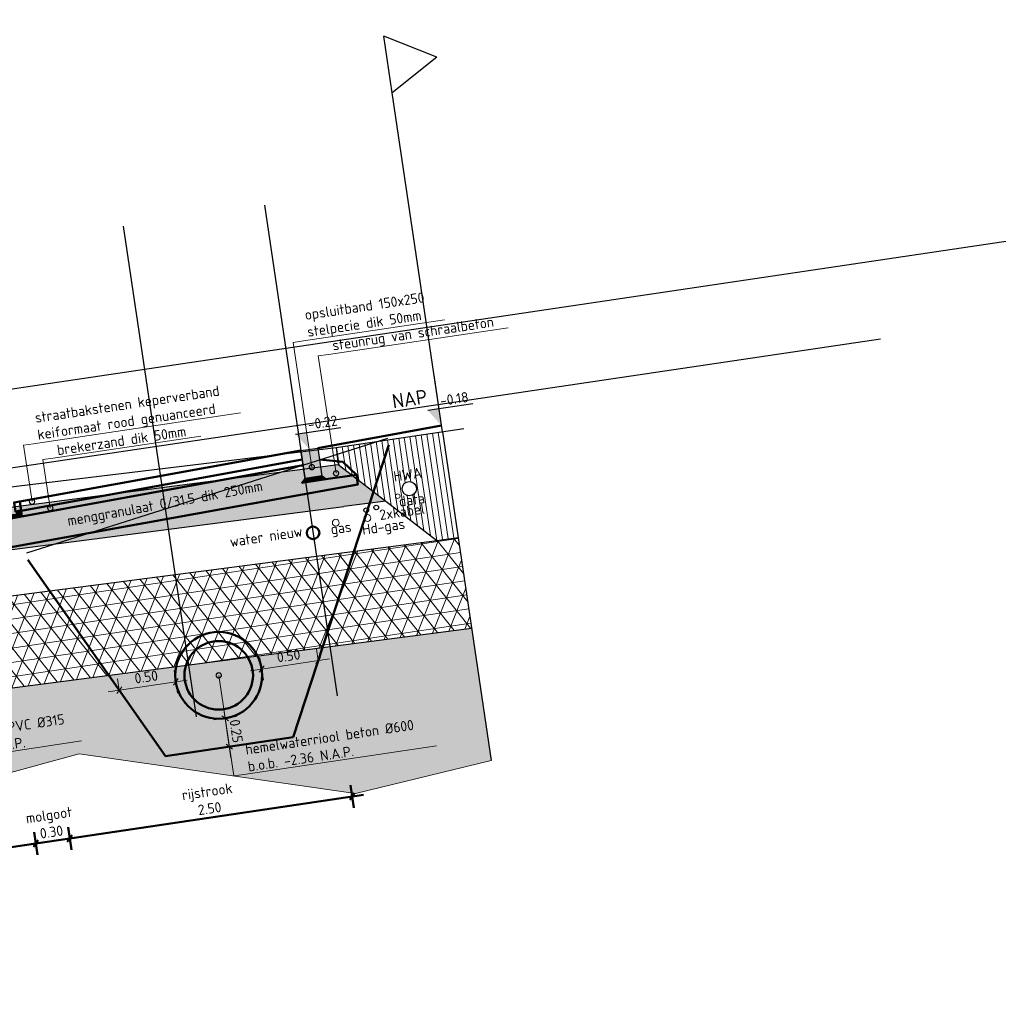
# Model space of a CAD drawing. Header units: metres. Extents: x 0 to 269924, y 0 to 933292.
# Tile 38 of 247: x 133873.49 to 133882.05, y 465820.23 to 465828.85. Entities that reach past the tile are written whole.
import ezdxf
from ezdxf import colors
from ezdxf.entities.mleader import LeaderData, LeaderLine
from ezdxf.lldxf.tags import DXFTag
from ezdxf.math import Vec2, Vec3

# ---------------------------------------------------------------- set-up
doc = ezdxf.new("R2010")
doc.units = ezdxf.units.M
for name, pattern in [('AL-NAP_LIJN', [15.25, 12, -1.5, 0.25, -1.5]), ('RI-HWA', [7.4, 5, -2.4]), ('XX-AFBREEK', [7, 4, -1, 1, -1])]:
    doc.linetypes.add(name, pattern=pattern)
for name, color, linetype, lineweight, true_color in [('B-OI-KL-DATA-G', 3, 'KL-DATA-N', 18, 0x00ff00), ('B-OI-KL-GAS_LD-G', 40, 'KL-GAS-LD-N', 18, 0xffbf00), ('B-WE-OG-TERREIN_ERF-SD', 150, 'Continuous', 25, 0x007fff), ('N-WE-KL-WATER-GD', 5, 'KL-WATER-N', 50, 0x0000ff), ('N-WE-RI-HWA-GD', 150, 'RI-HWA', 50, 0x007fff)]:
    doc.layers.add(name, color=color, linetype=linetype, lineweight=lineweight, true_color=true_color)
for name, color, linetype, lineweight in [('B-WE-GW-AFBREEKLIJN-GD', 7, 'XX-AFBREEK', 25), ('B-WE-GW-GROND-AD-50', 253, 'Continuous', 18), ('B-WE-IE-TERREINAFSCHEIDING_KUNSTMATIG_HEKWERK-GD', 20, 'IE-TERREINAFSCHEIDING-KUNSTMATIG', 25), ('B-WE-KL-T18', 10, 'Continuous', 18), ('B-WE-MO-BODEM-A-50', 253, 'Continuous', 18), ('B-WE-MO-BODEM-AD-50', 253, 'Continuous', 18), ('B-WE-VH-VERHARDING-GD', 253, 'Continuous', 25), ('B-WE-VH-VERHARDING_FUNDERING-AD-50', 253, 'Continuous', 18), ('N-WE-GR-GROENSTROOK-GD', 90, 'Continuous', 50), ('N-WE-GW-SLEUF-GD', 90, 'Continuous', 50), ('N-WE-KL-ET_LS_OV_LICHTMAST-S', 190, 'Continuous', 25), ('N-WE-RI-T18', 10, 'Continuous', 18), ('N-WE-VH-KANTOPSLUITING_OPSLUITBAND-SD', 150, 'Continuous', 25), ('N-WE-VH-M', 7, 'Continuous', 18), ('N-WE-VH-VERHARDING-GD', 7, 'Continuous', 50), ('N-WE-VH-VERHARDING-T18', 10, 'Continuous', 18), ('X-XX-AL-NAP-GD', 7, 'AL-NAP_LIJN', 25), ('X-XX-AL-NAP-T25', 7, 'Continuous', 25), ('X-XX-AL-PEILMAAT-SD', 7, 'Continuous', 25)]:
    doc.layers.add(name, color=color, linetype=linetype, lineweight=lineweight)
doc.layers.add('X-XX-AL-HULPLIJN-G', color=30, linetype='Continuous', lineweight=18, plot=False)
doc.layers.add('X-XX-AL-HULPLIJN-GD', color=30, linetype='Continuous', lineweight=25, plot=False)
doc.styles.add('NLCS-ISO', font='NLCS-ISO.ttf')
doc.styles.add('NLCS-ISO-M200-T18', font='NLCS-ISO.ttf', dxfattribs={"height": 0.36})
doc.styles.add('NLCS-ISO-M50-T18', font='NLCS-ISO.ttf', dxfattribs={"height": 0.09})
doc.styles.add('NLCS-ISO-M50-T25', font='NLCS-ISO.ttf', dxfattribs={"height": 0.125})
doc.styles.get("Standard").update_dxf_attribs({"font": 'romand.shx'})
doc.linetypes.add('IE-TERREINAFSCHEIDING-KUNSTMATIG', pattern='A,4,[82,NLCS.SHX,S=0.75,R=90,X=0,Y=0],4,-2', length=10)
tags = doc.linetypes.add('KL-DATA-N', pattern='A,4,-1,[101,NLCS.SHX,S=0.5,R=0,X=0,Y=0],-1,4,-1,["D",Standard,S=1,R=0,X=-0.25,Y=-0.5],-1.5', length=12.5).pattern_tags.tags
tags[18] = DXFTag(74, 10)
tags = doc.linetypes.add('KL-GAS-LD-N', pattern='A,4,-1,[69,NLCS.SHX,S=0.5,R=0,X=0,Y=0],-1,4,-1,["L",Standard,S=1,R=0,X=0.25,Y=-0.5],-2', length=13).pattern_tags.tags
tags[18] = DXFTag(74, 10)
doc.linetypes.add('KL-WATER-N', pattern='A,7,-0.5,[168,NLCS.SHX,S=0.75,R=0,X=0.75,Y=0],-2', length=9.5)
doc.dimstyles.new('NLCS-M50-T18-SCHRAP_L2_H2', dxfattribs={"dimscale": 0.05, "dimtxt": 2.5, "dimasz": 1.008, "dimexe": 2, "dimexo": 2, "dimgap": 0.7, "dimtad": 1, "dimzin": 0, "dimdsep": 46, "dimtxsty": 'NLCS-ISO-M50-T18', "dimblk": 'OBLIQUE', "dimcen": 0, "dimdle": 2, "dimclrd": 256, "dimclre": 256, "dimclrt": 10, "dimazin": 0, "dimtfac": 1, "dimtdec": 3, "dimtofl": 0, "dimtmove": 0, "dimatfit": 3, "dimldrblk": 'OBLIQUE', "dimfxl": 2, "dimfxlon": 1, "dimtfillclr": 256, "dimtolj": 1, "dimtzin": 0, "dimlwd": -1, "dimlwe": -1, "dimarcsym": 0})

# ---------------------------------------------------------------- blocks, each defined once
blk = doc.blocks.new('SOG-ERFGRENS_RECHTS-D')
for p, q in [((0.433, 3.25), (0, 3.5)), ((0, 3), (0, 3.5)), ((0.433, 3.25), (0, 3)), ((0, 0), (0, 3))]:
    blk.add_line(p, q)
blk = doc.blocks.new('PROFIEL 8')
at = {"layer": 'B-WE-GW-GROND-AD-50'}
h = blk.add_hatch(dxfattribs=at)
h.set_pattern_fill('AGW-GROND_TEELAARDE-SO', color=256, scale=0.05, angle=-8.45277, pattern_type=2)
h.set_pattern_definition([(90, (832.082287, -448.77304), (-0.05, 3e-17), [])])
h.paths.add_polyline_path([(16.3219, -0.2393), (15.3815, -0.2393), (15.3782, -0.3892), (15.7413, -0.766), (16.1339, -1.1733), (16.3219, -1.1733)])
h.paths.add_polyline_path([(16.024, -0.6893, -1), (15.899, -0.6893, -1)], flags=16)
h.paths.add_polyline_path([(15.8721, -0.7393, -1), (15.8321, -0.7393, -1)], flags=16)
at = {"layer": 'B-WE-MO-BODEM-A-50'}
h = blk.add_hatch(dxfattribs=at)
h.set_pattern_fill('AMO-BODEM_ZAND-SO', color=256, scale=0.05, pattern_type=2)
h.set_pattern_definition([(37.5, (-134959.75018, -466664.76521), (-0.003149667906, 0.09634118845), [0, -0.076, 0, -0.085, 0, -0.08125]), (7.5, (-134959.75018, -466664.76521), (0.088488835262, 0.141107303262), [0, -0.041, 0, -0.0685, 0, -0.02625]), (327.5, (-134959.81168, -466664.76521), (0.155707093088, 0.000282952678), [0, -0.025, 0, -0.09, 0, -0.1175]), (317.5, (-134959.81168, -466664.76521), (0.15030633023, 0.04388377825), [0, -0.0125, 0, -0.059, 0, -0.0675])])
h.paths.add_polyline_path([(7.0838, -2.039), (7.0838, -2.7562), (9.2515, -2.9796), (12.7614, -2.5595), (15.105, -3.2588), (16.3219, -3.1488), (16.3219, -1.9769), (12.1297, -1.8997)])
at = {"layer": 'B-WE-MO-BODEM-AD-50'}
h = blk.add_hatch(dxfattribs=at)
h.set_pattern_fill('AVH-FUNDERING_EPS-SO', color=256, scale=0.025, angle=-8.45277, pattern_type=2)
h.set_pattern_definition([(360, (832.08229, -451.06299), (7e-17, 0.125), []), (60, (832.08229, -451.06299), (-0.108253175, 0.0625), []), (120, (832.08229, -451.06299), (-0.108253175, -0.0625), [])])
h.paths.add_polyline_path([(16.3219, -1.9769), (16.3219, -1.1733), (16.1339, -1.1733), (12.126, -1.0995), (8.1184, -1.2102), (7.0838, -1.2102), (7.0838, -2.039), (12.1297, -1.8997)])
at = {"layer": 'B-WE-VH-VERHARDING_FUNDERING-AD-50'}
h = blk.add_hatch(dxfattribs=at)
h.set_pattern_fill('AVH-FUNDERING_02-SO', color=256, scale=0.25, pattern_type=2)
h.set_pattern_definition([(6e-10, (-1600.3823, -133.23221), (0.25, 0.25), [0.03125, -0.21875]), (90, (-1600.3823, -133.23221), (-0.25, 0.25), [0.03125, -0.21875]), (135, (-1600.35106, -133.23221), (-0.25, -3e-12), [0.044194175, -0.309359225]), (6e-10, (-1600.35106, -133.0916), (0.25, 0.25), [0.03125, -0.21875]), (45, (-1600.33543, -133.10721), (-3e-12, 0.25), [0.022097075, -0.3314563]), (135, (-1600.33543, -133.10721), (-0.25, -3e-12), [0.022097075, -0.3314563]), (6e-10, (-1600.2573, -133.0291), (0.25, 0.25), [0.044194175, -0.205805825]), (45, (-1600.25731, -133.02909), (-3e-12, 0.25), [0.03125, -0.3223034]), (135, (-1600.21312, -133.02909), (-0.25, -3e-12), [0.03125, -0.3223034]), (90, (-1600.21043, -133.16971), (-0.25, 0.25), [0.03125, -0.21875]), (45, (-1600.21043, -133.16971), (-3e-12, 0.25), [0.022097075, -0.3314563]), (135, (-1600.19481, -133.15409), (-0.25, -3e-12), [0.022097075, -0.3314563]), (6e-10, (-1600.35106, -133.16971), (0.25, 0.25), [0.015625, -0.209375]), (6e-10, (-1600.16356, -133.10721), (0.25, 0.25), [0.015625, -0.209375]), (90, (-1600.24168, -133.07596), (-0.25, 0.25), [0.015625, -0.209375]), (135, (-1600.21043, -133.21659), (-0.25, -3e-12), [0.022097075, -0.3314563]), (135, (-1600.31981, -133.04471), (-0.25, -3e-12), [0.022097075, -0.3314563]), (45, (-1600.26512, -133.15018), (-3e-12, 0.25), [0.022097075, -0.3314563]), (90, (-1600.29637, -133.20096), (-0.25, 0.25), [0.00390625, -0.24609375]), (90, (-1600.28465, -133.0955), (-0.25, 0.25), [0.00390625, -0.24609375]), (90, (-1600.16747, -133.05253), (-0.25, 0.25), [0.00390625, -0.24609375]), (90, (-1600.16356, -133.18534), (-0.25, 0.25), [0.00390625, -0.24609375])])
h.paths.add_polyline_path([(15.3714, -0.7592), (15.7413, -0.766), (15.3782, -0.3892), (12.1225, -0.3293), (8.8668, -0.4192), (8.5072, -0.7993), (8.877, -0.7891), (12.1242, -0.6994)])
for centre, radius in [((15.9615, -0.6893), 0.0625), ((15.5615, -0.8193), 0.02), ((15.6515, -0.8093), 0.02)]:
    blk.add_circle(centre, radius)
at = {"layer": 'B-OI-KL-DATA-G'}
blk.add_circle((15.8521, -0.7393), 0.02, dxfattribs=at)
at = {"layer": 'B-OI-KL-GAS_LD-G'}
for centre in [(15.2815, -0.8893), (15.5615, -0.8893)]:
    blk.add_circle(centre, 0.03, dxfattribs=at)
at = {"layer": 'B-WE-GW-AFBREEKLIJN-GD'}
blk.add_lwpolyline([(16.3219, -0.2393), (16.3219, -3.1488)], dxfattribs=at)
at = {"layer": 'B-WE-IE-TERREINAFSCHEIDING_KUNSTMATIG_HEKWERK-GD'}
blk.add_lwpolyline([(16.3219, -0.2393), (16.3219, 0.2607)], dxfattribs=at)
at = {"layer": 'B-WE-VH-VERHARDING-GD'}
for points in [[(8.8619, -0.2093), (12.1217, -0.1493), (15.3815, -0.2393)], [(15.3815, -0.2393), (15.3782, -0.3892)], [(15.3815, -0.2393), (16.5115, -0.2393)], [(8.8668, -0.4192), (12.1225, -0.3293), (15.3782, -0.3892)], [(15.3782, -0.3892), (15.7413, -0.766)], [(8.877, -0.7891), (12.1242, -0.6994), (15.3714, -0.7592)], [(15.7413, -0.766), (15.3714, -0.7592)], [(15.7413, -0.766), (16.1339, -1.1733), (16.3219, -1.1733)], [(8.1184, -1.2102), (12.126, -1.0995), (16.1339, -1.1733)], [(7.0838, -2.039), (12.1297, -1.8997), (16.3219, -1.9769)]]:
    blk.add_lwpolyline(points, dxfattribs=at)
at = {"layer": 'N-WE-KL-WATER-GD'}
blk.add_circle((15.0719, -0.9476), 0.055, dxfattribs=at)
at = {"layer": 'X-XX-AL-HULPLIJN-G'}
blk.add_lwpolyline([(7.0838, -2.7562), (9.2515, -2.9796), (12.7614, -2.5595), (15.105, -3.2588), (16.3219, -3.1488)], dxfattribs=at)
at = {"layer": 'X-XX-AL-NAP-GD'}
blk.add_lwpolyline([(20.234, 0), (0, 0)], dxfattribs=at)
at = {"layer": 'B-WE-OG-TERREIN_ERF-SD'}
blk.add_blockref('SOG-ERFGRENS_RECHTS-D', (16.3219, -0.2393), dxfattribs=at)
at = {"layer": 'B-WE-KL-T18', "char_height": 0.09, "attachment_point": 3, "style": 'NLCS-ISO-M50-T18'}
for s, insert in [('HWA', (16.0887, -0.519)), ('data', (16.0827, -0.7431)), ('2xkabel', (16.0686, -0.8341)), ('water nieuw', (14.9804, -0.8741)), ('gas', (15.4105, -0.8958)), ('Hd-gas', (15.8782, -0.9399))]:
    blk.add_mtext_dynamic_manual_height_columns(s, width=1.034148, gutter_width=12.5, heights=[0], dxfattribs=dict(at, insert=insert))
at = {"layer": 'X-XX-AL-NAP-T25', "insert": (16.234, 0.15), "char_height": 0.125, "attachment_point": 3, "style": 'NLCS-ISO-M50-T25'}
blk.add_mtext_dynamic_manual_height_columns('NAP', width=4.435893, gutter_width=0.625, heights=[0], dxfattribs=at)
blk = doc.blocks.new('_Oblique')
at = {"color": 0, "linetype": 'ByBlock', "lineweight": -2}
blk.add_line((-0.5, -0.5), (0.5, 0.5), dxfattribs=at)
blk = doc.blocks.new('*D478')
at = {"layer": 'Defpoints', "color": 0, "transparency": 16777216}
for p in [(133874.8543, 465823.0515), (133874.3598, 465822.978), (133874.9469, 465822.4284)]:
    blk.add_point(p, dxfattribs=at)
at = {"layer": 'N-WE-VH-M', "transparency": 16777216}
for p, q in [((133874.869, 465822.9526), (133874.8396, 465823.1504)), ((133874.2609, 465822.9633), (133874.9532, 465823.0662)), ((133874.3598, 465822.978), (133874.3451, 465823.0769))]:
    blk.add_line(p, q, dxfattribs=at)
at = {"layer": 'N-WE-VH-M', "transparency": 16777216, "xscale": 0.0504, "yscale": 0.0504, "zscale": 0.0504}
for p, rotation in [((133874.8543, 465823.0515), 8.452767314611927), ((133874.3598, 465822.978), 188.4527673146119)]:
    blk.add_blockref('_Oblique', p, dxfattribs=dict(at, rotation=rotation))
at = {"layer": 'N-WE-VH-M', "color": 10, "transparency": 16777216, "insert": (133874.5953, 465823.0939), "char_height": 0.09, "attachment_point": 5, "rotation": 8.45277, "style": 'NLCS-ISO-M50-T18'}
blk.add_mtext('\\A1;0.50', dxfattribs=at)
blk = doc.blocks.new('*D479')
at = {"layer": 'Defpoints', "color": 0, "transparency": 16777216}
for p in [(133876.1006, 465823.2367), (133876.1006, 465823.2367), (133875.6987, 465822.5401)]:
    blk.add_point(p, dxfattribs=at)
at = {"layer": 'N-WE-VH-M', "transparency": 16777216}
for p, q in [((133876.1006, 465823.2367), (133876.0859, 465823.3356)), ((133875.5072, 465823.1485), (133876.1996, 465823.2514)), ((133875.6208, 465823.0643), (133875.5914, 465823.2622))]:
    blk.add_line(p, q, dxfattribs=at)
at = {"layer": 'N-WE-VH-M', "transparency": 16777216, "xscale": 0.0504, "yscale": 0.0504, "zscale": 0.0504}
for p, rotation in [((133876.1006, 465823.2367), 8.452767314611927), ((133875.6061, 465823.1632), 188.4527673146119)]:
    blk.add_blockref('_Oblique', p, dxfattribs=dict(at, rotation=rotation))
at = {"layer": 'N-WE-VH-M', "color": 10, "transparency": 16777216, "insert": (133875.8416, 465823.2791), "char_height": 0.09, "attachment_point": 5, "rotation": 8.45277, "style": 'NLCS-ISO-M50-T18'}
blk.add_mtext('\\A1;0.50', dxfattribs=at)
blk = doc.blocks.new('_DotSmall')
at = {"color": 0, "linetype": 'ByBlock', "const_width": 0.5}
blk.add_lwpolyline([(-0.0625, 0, 1), (0.0625, 0, 1)], format="xyb", close=True, dxfattribs=at)
blk = doc.blocks.new('*D480')
at = {"layer": 'Defpoints', "color": 0, "transparency": 16777216}
for p in [(133874.6033, 465822.63), (133875.8817, 465822.5673), (133875.3228, 465822.4842)]:
    blk.add_point(p, dxfattribs=at)
at = {"layer": 'N-WE-VH-M', "transparency": 16777216}
for p, q in [((133875.2714, 465822.8304), (133875.3375, 465822.3853)), ((133875.1872, 465822.7168), (133875.385, 465822.7462)), ((133875.4217, 465822.4989), (133875.2239, 465822.4695))]:
    blk.add_line(p, q, dxfattribs=at)
at = {"layer": 'N-WE-VH-M', "transparency": 16777216, "xscale": 0.0504, "yscale": 0.0504, "zscale": 0.0504}
for p, rotation in [((133875.2861, 465822.7315), 98.45276731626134), ((133875.3228, 465822.4842), 278.4527673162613)]:
    blk.add_blockref('_Oblique', p, dxfattribs=dict(at, rotation=rotation))
at = {"layer": 'N-WE-VH-M', "color": 10, "transparency": 16777216, "insert": (133875.3836, 465822.6196), "char_height": 0.09, "attachment_point": 5, "rotation": 278.45277, "style": 'NLCS-ISO-M50-T18'}
blk.add_mtext('\\A1;0.25', dxfattribs=at)
blk = doc.blocks.new('SAL-PEILMAAT_INFRACAD_H01-SOD')
blk.add_line((-2, 3), (6, 3))
blk.add_solid([(-2, 3), (0, 3), (0, 0)])
at = {"style": 'NLCS-ISO'}
blk.add_attdef('...', (0.4, 3.4), '', height=1.8, dxfattribs=at)
blk = doc.blocks.new('*U405')
blk.add_hatch(color=8).paths.add_polyline_path([(-0.15, -0.25), (0, -0.25), (0, 0), (-0.15, 0)])
at = {"layer": 'N-WE-VH-VERHARDING-GD', "linetype": 'Continuous'}
h = blk.add_hatch(dxfattribs=at)
h.set_pattern_fill('ANSI31', color=256, scale=0.005, angle=45, style=0)
h.set_pattern_definition([(90, (89116.596445, 436374.820416), (-0.015875, 3e-18), [])])
h.paths.add_polyline_path([(-0.15, -0.25), (0, -0.25), (0.03, -0.28), (-0.18, -0.28)])
at = {"flags": 128}
blk.add_lwpolyline([(-0.15, -0.25), (0, -0.25), (0, 0), (-0.15, 0)], close=True, dxfattribs=at)
at = {"layer": 'N-WE-VH-VERHARDING-GD', "linetype": 'Continuous'}
for p, q in [((-0.45, -0.28), (-0.35, -0.15)), ((-0.35, -0.15), (-0.15, -0.1)), ((-0.18, -0.28), (-0.45, -0.28))]:
    blk.add_line(p, q, dxfattribs=at)
at = {"layer": 'N-WE-VH-VERHARDING-GD', "linetype": 'Continuous', "flags": 128}
blk.add_lwpolyline([(-0.15, -0.25), (0, -0.25), (0.03, -0.28), (-0.18, -0.28)], close=True, dxfattribs=at)
blk = doc.blocks.new('*D698')
at = {"layer": 'Defpoints', "color": 0, "transparency": 16777216}
for p in [(133875.9488, 465825.0747), (133873.4878, 465824.628), (133873.9259, 465821.6796)]:
    blk.add_point(p, dxfattribs=at)
at = {"layer": 'N-WE-VH-VERHARDING-GD', "transparency": 16777216}
for p, q in [((133876.3841, 465822.146), (133876.4135, 465821.9482)), ((133876.4977, 465822.0618), (133873.827, 465821.6649)), ((133873.9112, 465821.7785), (133873.9406, 465821.5807))]:
    blk.add_line(p, q, dxfattribs=at)
at = {"layer": 'N-WE-VH-VERHARDING-GD', "transparency": 16777216, "xscale": 0.0504, "yscale": 0.0504, "zscale": 0.0504}
for p, rotation in [((133876.3988, 465822.0471), 8.452767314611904), ((133873.9259, 465821.6796), 188.4527673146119)]:
    blk.add_blockref('_Oblique', p, dxfattribs=dict(at, rotation=rotation))
at = {"layer": 'N-WE-VH-VERHARDING-GD', "color": 10, "transparency": 16777216, "insert": (133875.1396, 465822.0167), "char_height": 0.09, "attachment_point": 5, "rotation": 8.45277, "style": 'NLCS-ISO-M50-T18'}
blk.add_mtext('\\A1;rijstrook\\P2.50', dxfattribs=at)
blk = doc.blocks.new('*D699')
at = {"layer": 'Defpoints', "color": 0, "transparency": 16777216}
for p in [(133873.4878, 465824.628), (133873.191, 465824.5839), (133873.6292, 465821.6355)]:
    blk.add_point(p, dxfattribs=at)
at = {"layer": 'N-WE-VH-VERHARDING-GD', "transparency": 16777216}
for p, q in [((133873.9112, 465821.7785), (133873.9406, 465821.5807)), ((133874.0248, 465821.6943), (133873.5303, 465821.6208)), ((133873.6145, 465821.7344), (133873.6439, 465821.5366))]:
    blk.add_line(p, q, dxfattribs=at)
at = {"layer": 'N-WE-VH-VERHARDING-GD', "transparency": 16777216, "xscale": 0.0504, "yscale": 0.0504, "zscale": 0.0504}
for p, rotation in [((133873.6292, 465821.6355), 188.4527673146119), ((133873.9259, 465821.6796), 8.452767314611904)]:
    blk.add_blockref('_Oblique', p, dxfattribs=dict(at, rotation=rotation))
at = {"layer": 'N-WE-VH-VERHARDING-GD', "color": 10, "transparency": 16777216, "insert": (133873.7548, 465821.8109), "char_height": 0.09, "attachment_point": 5, "rotation": 8.45277, "style": 'NLCS-ISO-M50-T18'}
blk.add_mtext('\\A1;molgoot\\P0.30', dxfattribs=at)
blk = doc.blocks.new('*D700')
at = {"layer": 'Defpoints', "color": 0, "transparency": 16777216}
for p in [(133873.191, 465824.5839), (133870.7064, 465824.2956), (133873.6292, 465821.6355)]:
    blk.add_point(p, dxfattribs=at)
at = {"layer": 'N-WE-VH-VERHARDING-GD', "transparency": 16777216}
for p, q in [((133873.6145, 465821.7344), (133873.6439, 465821.5366)), ((133871.0574, 465821.2533), (133873.7281, 465821.6502)), ((133871.1416, 465821.3669), (133871.171, 465821.1691))]:
    blk.add_line(p, q, dxfattribs=at)
at = {"layer": 'N-WE-VH-VERHARDING-GD', "transparency": 16777216, "xscale": 0.0504, "yscale": 0.0504, "zscale": 0.0504}
for p, rotation in [((133873.6292, 465821.6355), 8.452767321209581), ((133871.1563, 465821.268), 188.4527673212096)]:
    blk.add_blockref('_Oblique', p, dxfattribs=dict(at, rotation=rotation))
at = {"layer": 'N-WE-VH-VERHARDING-GD', "color": 10, "transparency": 16777216, "insert": (133872.37, 465821.6051), "char_height": 0.09, "attachment_point": 5, "rotation": 8.45277, "style": 'NLCS-ISO-M50-T18'}
blk.add_mtext('\\A1;rijstrook\\P2.50', dxfattribs=at)

msp = doc.modelspace()

# ---------------------------------------------------------------- block references
at = {"layer": 'N-WE-KL-ET_LS_OV_LICHTMAST-S', "rotation": 8.452767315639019}
msp.add_blockref('PROFIEL 8', (133861.0088, 465823.0766), dxfattribs=at)

# ---------------------------------------------------------------- next in the draw order: hatches: boundary and pattern name
at = {"layer": 'N-WE-VH-VERHARDING-GD', "linetype": 'Continuous'}
h = msp.add_hatch(dxfattribs=at)
h.set_pattern_fill('ANSI31', color=256, scale=0.1, angle=45, style=0)
h.set_pattern_definition([(98.4527673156, (159402.930415, 911392.409002), (-0.0157025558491, -0.00233353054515), [])])
h.paths.add_polyline_path([(133873.2101, 465824.4552), (133873.3592, 465824.4725), (133873.5069, 465824.4993), (133873.4995, 465824.5489), (133873.4501, 465824.5415), (133873.453, 465824.5217), (133873.4035, 465824.5144), (133873.4065, 465824.4945), (133873.357, 465824.4872), (133873.3076, 465824.4798), (133873.3046, 465824.4997), (133873.2552, 465824.4923), (133873.2522, 465824.5121), (133873.2028, 465824.5048)])

# ---------------------------------------------------------------- next in the draw order: linework, layer by layer
at = {"layer": 'N-WE-GR-GROENSTROOK-GD'}
msp.add_lwpolyline([(133876.0972, 465825.0967), (133877.1804, 465825.2935)], dxfattribs=at)
at = {"layer": 'N-WE-GW-SLEUF-GD'}
for p, q in [((133875.8817, 465822.5673), (133876.7181, 465825.1244)), ((133873.5596, 465824.1197), (133874.7637, 465822.4011)), ((133874.7637, 465822.4011), (133875.8817, 465822.5673))]:
    msp.add_line(p, q, dxfattribs=at)
at = {"layer": 'N-WE-RI-HWA-GD', "linetype": 'Continuous'}
for radius in [0.38, 0.3]:
    msp.add_circle((133875.2302, 465823.1074), radius, dxfattribs=at)
at = {"layer": 'N-WE-VH-VERHARDING-GD'}
for points in [[(133875.9488, 465825.0746), (133873.4878, 465824.628)], [(133875.968, 465824.946), (133873.3592, 465824.4725)], [(133875.9606, 465824.9954), (133873.4995, 465824.5488)], [(133873.396, 465824.2251), (133876.4477, 465824.7789), (133876.4351, 465824.8638)], [(133873.5069, 465824.4993), (133873.4878, 465824.628)]]:
    msp.add_lwpolyline(points, dxfattribs=at)
msp.add_lwpolyline([(133873.4878, 465824.628), (133873.4383, 465824.6206), (133873.4501, 465824.5415), (133873.4995, 465824.5489)], close=True, dxfattribs=at)
at = {"layer": 'X-XX-AL-HULPLIJN-GD'}
for points in [[(133870.8486, 465825.2338), (133900.5227, 465829.6436), (133900.6697, 465828.6545)], [(133875.6298, 465827.2214), (133876.2679, 465822.9279)], [(133874.3934, 465827.0376), (133875.0314, 465822.7442)]]:
    msp.add_lwpolyline(points, dxfattribs=at)
at = {"layer": 'X-XX-AL-HULPLIJN-GD', "flags": 128}
msp.add_lwpolyline([(133873.5508, 465824.179), (133876.7093, 465825.1837)], dxfattribs=at)

# ---------------------------------------------------------------- next in the draw order: block references
at = {"layer": 'N-WE-VH-KANTOPSLUITING_OPSLUITBAND-SD', "xscale": -1, "rotation": 8.452767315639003}
msp.add_blockref('*U405', (133875.9488, 465825.0746), dxfattribs=at)
at = {"layer": 'X-XX-AL-PEILMAAT-SD', "xscale": 0.05, "yscale": 0.05, "zscale": 0.05, "rotation": 8.452767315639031}
for p, values in [((133877.1804, 465825.2935), {'...': '-0.18'}), ((133876.023, 465825.0856), {'...': '-0.22'})]:
    msp.add_blockref('SAL-PEILMAAT_INFRACAD_H01-SOD', p, dxfattribs=at).add_auto_attribs(values)

# ---------------------------------------------------------------- next in the draw order: texts
at = {"layer": 'N-WE-VH-VERHARDING-T18', "insert": (133874.7618, 465824.6), "char_height": 0.09, "attachment_point": 5, "rotation": 10.28561, "style": 'NLCS-ISO-M50-T18'}
msp.add_mtext_dynamic_manual_height_columns('menggranulaat 0/31.5 dik 250mm', width=2.079466, gutter_width=0.45, heights=[0], dxfattribs=at)

# ---------------------------------------------------------------- next in the draw order: dimensions: what is measured, and where the dimension line sits
at = {"layer": 'N-WE-VH-M'}
for base, p1, p2, angle, picture, middle in [((133876.1006, 465823.2367), (133875.6987, 465822.5401), (133876.1006, 465823.2367), 8.45277, '*D479', (133875.8534, 465823.2)), ((133874.8543, 465823.0515), (133874.3598, 465822.978), (133874.9469, 465822.4284), 8.45277, '*D478', (133874.6071, 465823.0148)), ((133875.3228, 465822.4842), (133874.6033, 465822.63), (133875.8817, 465822.5673), 98.45277, '*D480', (133875.3044, 465822.6079))]:
    dim = msp.add_linear_dim(base=base, p1=p1, p2=p2, angle=angle, dimstyle='NLCS-M50-T18-SCHRAP_L2_H2', dxfattribs=at)
    dim.commit()
    dim.dimension.update_dxf_attribs({"geometry": picture, "text_midpoint": middle, "dimtype": 160})
at = {"layer": 'N-WE-VH-VERHARDING-GD'}
for base, p1, p2, angle, picture, middle in [((133873.9259, 465821.6796), (133875.9488, 465825.0747), (133873.4878, 465824.628), 188.45277, '*D698', (133875.1396, 465822.0167)), ((133873.6292, 465821.6355), (133870.7064, 465824.2956), (133873.191, 465824.5839), 8.45277, '*D700', (133872.37, 465821.6051))]:
    dim = msp.add_linear_dim(base=base, p1=p1, p2=p2, angle=angle, text='rijstrook\\P<>', dimstyle='NLCS-M50-T18-SCHRAP_L2_H2', dxfattribs=at)
    dim.commit()
    dim.dimension.update_dxf_attribs({"geometry": picture, "text_midpoint": middle})
dim = msp.add_linear_dim(base=(133873.6292, 465821.6355), p1=(133873.4878, 465824.628), p2=(133873.191, 465824.5839), angle=188.45277, text='molgoot\\P<>', dimstyle='NLCS-M50-T18-SCHRAP_L2_H2', dxfattribs=at)
dim.commit()
dim.dimension.update_dxf_attribs({"geometry": '*D699', "text_midpoint": (133873.7775, 465821.6576), "dimtype": 160})

# ---------------------------------------------------------------- next in the draw order: leaders
at = {"layer": 'N-WE-RI-T18'}
ml = msp.add_multileader_mtext('Standard', dxfattribs=at)
ml.set_content('hemelwaterriool beton %%C600\\Pb.o.b. -2.36 N.A.P.', color=256, style='NLCS-ISO-M50-T18')
ml.set_leader_properties(color=256, linetype='ByLayer', lineweight=-1)
ml.set_arrow_properties(name='DOTSMALL')
ml.build(insert=Vec2(0, 0))
ml.multileader.update_dxf_attribs({"text_left_attachment_type": 5, "text_right_attachment_type": 5, "dogleg_length": 0.09, "arrow_head_size": 0.09})
ctx = ml.context
ctx.base_point, ctx.char_height, ctx.arrow_head_size, ctx.landing_gap_size, ctx.plane_origin, ctx.plane_x_axis, ctx.plane_y_axis = Vec3(133875.4501, 465822.2399), 0.09, 0.09, 0.045, Vec3(133875.2743, 465822.8106), Vec3(0.989137, 0.146994), Vec3(-0.146994, 0.989137)
ctx.left_attachment, ctx.right_attachment = 5, 5
notes = []
notes.append((ctx, [(0, (1, 1, 0), (133875.3611, 465822.2267), (0.989137, 0.146994), 0.09, [(0, [(133875.2302, 465823.1074)], 0, [])])]))
ctx.mtext.insert, ctx.mtext.text_direction, ctx.mtext.flow_direction = Vec3(133875.4567, 465822.5017), Vec3(0.989137, 0.146994), 5
ml = msp.add_multileader_mtext('Standard', dxfattribs=at)
ml.set_content('vuilwaterriool PVC %%C315\\Pb.o.b. -1.91 N.A.P.', color=256, style='NLCS-ISO-M50-T18')
ml.set_leader_properties(color=256, linetype='ByLayer', lineweight=-1)
ml.set_arrow_properties(name='DOTSMALL')
ml.build(insert=Vec2(0, 0))
ml.multileader.update_dxf_attribs({"text_left_attachment_type": 5, "text_right_attachment_type": 5, "dogleg_length": 0.09, "arrow_head_size": 0.09})
ctx = ml.context
ctx.base_point, ctx.char_height, ctx.arrow_head_size, ctx.landing_gap_size, ctx.plane_origin, ctx.plane_x_axis, ctx.plane_y_axis = Vec3(133872.6072, 465822.322), 0.09, 0.09, 0.045, Vec3(133872.4342, 465822.8738), Vec3(0.989137, 0.146994), Vec3(-0.146994, 0.989137)
ctx.left_attachment, ctx.right_attachment = 5, 5
notes.append((ctx, [(0, (1, 1, 0), (133872.5181, 465822.3088), (0.989137, 0.146994), 0.09, [(0, [(133872.4154, 465823)], 0, [])])]))
ctx.mtext.insert, ctx.mtext.text_direction, ctx.mtext.flow_direction = Vec3(133872.6138, 465822.5838), Vec3(0.989137, 0.146994), 5
at = {"layer": 'N-WE-VH-VERHARDING-T18'}
ml = msp.add_multileader_mtext('Standard', dxfattribs=at)
ml.set_content('', color=256, style='NLCS-ISO-M200-T18')
ml.set_leader_properties(color=256, linetype='ByLayer', lineweight=-1)
ml.build(insert=Vec2(0, 0))
ml.multileader.update_dxf_attribs({"has_dogleg": 0, "text_left_attachment_type": 5, "text_right_attachment_type": 5, "dogleg_length": 0.36, "arrow_head_size": 0.36})
ctx = ml.context
ctx.base_point, ctx.char_height, ctx.arrow_head_size, ctx.landing_gap_size, ctx.plane_origin = Vec3(135697.3918, 466805.7659), 0.36, 0.36, 0.18, Vec3(135695.6966, 466805.1889)
ctx.left_attachment, ctx.right_attachment = 5, 5
notes.append((ctx, [(0, (0, 0, 0), (0, 0), (1, 0), 1, [])]))
ctx.mtext.insert, ctx.mtext.rotation, ctx.mtext.flow_direction = Vec3(135697.5718, 466806.1259), -0.147529, 5
ml = msp.add_multileader_mtext('Standard', dxfattribs=at)
ml.set_content('opsluitband 150x250\\Pstelpecie dik 50mm', color=256, style='NLCS-ISO-M50-T18')
ml.set_leader_properties(color=256, linetype='ByLayer', lineweight=-1)
ml.set_arrow_properties(name='DOTSMALL')
ml.build(insert=Vec2(0, 0))
ml.multileader.update_dxf_attribs({"text_left_attachment_type": 5, "text_right_attachment_type": 5, "dogleg_length": 0.09, "arrow_head_size": 0.09})
ctx = ml.context
ctx.base_point, ctx.char_height, ctx.arrow_head_size, ctx.landing_gap_size, ctx.plane_origin, ctx.plane_x_axis, ctx.plane_y_axis = Vec3(133875.9711, 465826.0353), 0.09, 0.09, 0.045, Vec3(133874.0652, 465824.6607), Vec3(0.989137, 0.146994), Vec3(-0.146994, 0.989137)
ctx.left_attachment, ctx.right_attachment = 5, 5
notes.append((ctx, [(0, (1, 1, 0), (133875.8821, 465826.0221), (0.989137, 0.146994), 0.09, [(0, [(133876.0462, 465824.9296)], 0, [])])]))
ctx.mtext.insert, ctx.mtext.text_direction, ctx.mtext.flow_direction = Vec3(133875.9763, 465826.3061), Vec3(0.989137, 0.146994), 5
ml = msp.add_multileader_mtext('Standard', dxfattribs=at)
ml.set_content('steunrug van schraalbeton', color=256, style='NLCS-ISO-M50-T18')
ml.set_leader_properties(color=256, linetype='ByLayer', lineweight=-1)
ml.set_arrow_properties(name='DOTSMALL')
ml.build(insert=Vec2(0, 0))
ml.multileader.update_dxf_attribs({"text_left_attachment_type": 5, "text_right_attachment_type": 5, "dogleg_length": 0.09, "arrow_head_size": 0.09})
ctx = ml.context
ctx.base_point, ctx.char_height, ctx.arrow_head_size, ctx.landing_gap_size, ctx.plane_origin, ctx.plane_x_axis, ctx.plane_y_axis = Vec3(133876.1911, 465825.9164), 0.09, 0.09, 0.045, Vec3(133874.7864, 465824.6034), Vec3(0.989137, 0.146994), Vec3(-0.146994, 0.989137)
ctx.left_attachment, ctx.right_attachment = 5, 5
notes.append((ctx, [(0, (1, 1, 0), (133876.1021, 465825.9032), (0.989137, 0.146994), 0.09, [(0, [(133876.2571, 465824.8757)], 0, [])])]))
ctx.mtext.insert, ctx.mtext.text_direction, ctx.mtext.flow_direction = Vec3(133876.2184, 465826.0387), Vec3(0.989137, 0.146994), 5
ml = msp.add_multileader_mtext('Standard', dxfattribs=at)
ml.set_content('straatbakstenen keperverband\\Pkeiformaat rood genuanceerd', color=256, style='NLCS-ISO-M50-T18')
ml.set_leader_properties(color=256, linetype='ByLayer', lineweight=-1)
ml.set_arrow_properties(name='DOTSMALL')
ml.build(insert=Vec2(0, 0))
ml.multileader.update_dxf_attribs({"text_left_attachment_type": 5, "text_right_attachment_type": 5, "dogleg_length": 0.09, "arrow_head_size": 0.09})
ctx = ml.context
ctx.base_point, ctx.char_height, ctx.arrow_head_size, ctx.landing_gap_size, ctx.plane_origin, ctx.plane_x_axis, ctx.plane_y_axis = Vec3(133873.6094, 465825.1351), 0.09, 0.09, 0.045, Vec3(133873.5233, 465824.4378), Vec3(0.989137, 0.146994), Vec3(-0.146994, 0.989137)
ctx.left_attachment, ctx.right_attachment = 5, 5
notes.append((ctx, [(0, (1, 1, 0), (133873.5204, 465825.1219), (0.989137, 0.146994), 0.09, [(0, [(133873.5958, 465824.6278)], 0, [])])]))
ctx.mtext.insert, ctx.mtext.text_direction, ctx.mtext.flow_direction = Vec3(133873.6147, 465825.4059), Vec3(0.989137, 0.146994), 5
ml = msp.add_multileader_mtext('Standard', dxfattribs=at)
ml.set_content('brekerzand dik 50mm', color=256, style='NLCS-ISO-M50-T18')
ml.set_leader_properties(color=256, linetype='ByLayer', lineweight=-1)
ml.set_arrow_properties(name='DOTSMALL')
ml.build(insert=Vec2(0, 0))
ml.multileader.update_dxf_attribs({"text_left_attachment_type": 5, "text_right_attachment_type": 5, "dogleg_length": 0.09, "arrow_head_size": 0.09})
ctx = ml.context
ctx.base_point, ctx.char_height, ctx.arrow_head_size, ctx.landing_gap_size, ctx.plane_origin, ctx.plane_x_axis, ctx.plane_y_axis = Vec3(133873.7798, 465825.0088), 0.09, 0.09, 0.045, Vec3(133873.6937, 465824.3115), Vec3(0.989137, 0.146994), Vec3(-0.146994, 0.989137)
ctx.left_attachment, ctx.right_attachment = 5, 5
notes.append((ctx, [(0, (1, 1, 0), (133873.6908, 465824.9956), (0.989137, 0.146994), 0.09, [(0, [(133873.7558, 465824.5714)], 0, [])])]))
ctx.mtext.insert, ctx.mtext.text_direction, ctx.mtext.flow_direction = Vec3(133873.8085, 465825.1223), Vec3(0.989137, 0.146994), 5
for ctx, leaders in notes:
    for number, flags, end, landing, length, lines in leaders:
        leader = LeaderData()
        leader.index, (leader.has_last_leader_line, leader.has_dogleg_vector, leader.attachment_direction) = number, flags
        leader.last_leader_point, leader.dogleg_vector, leader.dogleg_length = Vec3(end), Vec3(landing), length
        for number, points, colour, breaks in lines:
            line = LeaderLine()
            line.index, line.vertices, line.color, line.breaks = number, Vec3.list(points), colors.encode_raw_color(colour), breaks
            leader.lines.append(line)
        ctx.leaders.append(leader)

doc.saveas('drawing.dxf')
